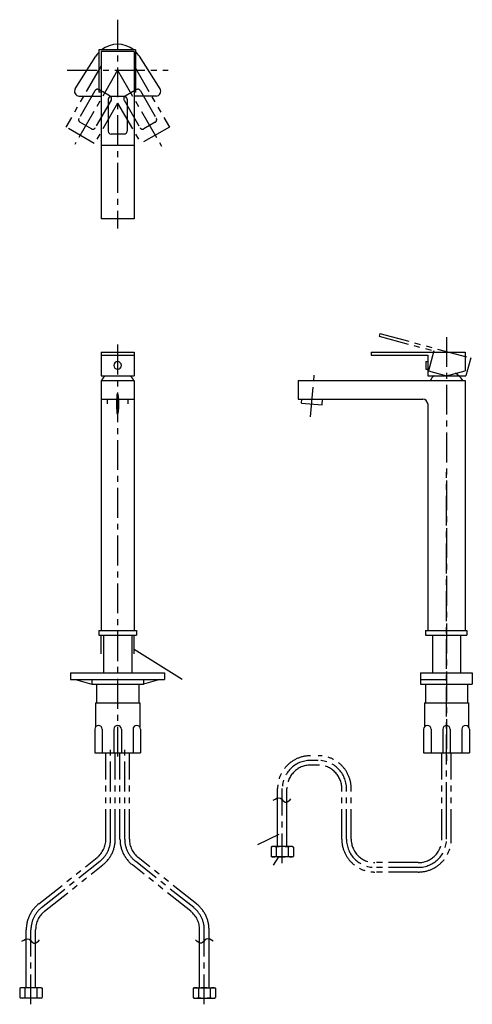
# Model space of a CAD drawing. Header units: millimetres. Extents: x -454 to 28, y -393 to 655.
import ezdxf

# ---------------------------------------------------------------- set-up
doc = ezdxf.new("R2010")
doc.units = ezdxf.units.MM
doc.linetypes.add('CENTER', pattern=[50.8, 31.75, -6.35, 6.35, -6.35])
doc.linetypes.add('PHANTOM', pattern=[63.5, 31.75, -6.35, 6.35, -6.35, 6.35, -6.35])
doc.styles.get("Standard").update_dxf_attribs({"font": 'txt.shx', "bigfont": 'bigfont.shx'})
doc.dimstyles.new('ISO-25', dxfattribs={"dimtxt": 2.5, "dimasz": 2.5, "dimexe": 1.25, "dimexo": 0.625, "dimtad": 1, "dimtxsty": 'Standard', "dimcen": 2.5, "dimadec": 0, "dimazin": 0, "dimtfac": 1, "dimtmove": 0, "dimatfit": 3, "dimfxl": 1, "dimarcsym": 0})

msp = doc.modelspace()

# ---------------------------------------------------------------- linework, layer by layer
at = {"color": 7, "linetype": 'CENTER'}
for p, q in [((-350, 654.670383), (-350, 432.561225)), ((-403.670383, 601), (-296.329617, 601)), ((-350, 601), (-395.726268, 521.79978)), ((-350, 601), (-303.412256, 520.307661)), ((0, 317.160062), (0, -134.139104)), ((-350, 309.152471), (-350, -130.814844)), ((-144.628948, 232.38104), (-140.451642, 280.127867)), ((0, -188.157929), (0, 173.507415)), ((-357.5, -216.831007), (-357.5, -121.706791)), ((-342.5, -216.831007), (-342.5, -121.706791)), ((-136.406857, -133.146094), (-144.762152, -133.146094)), ((-174.762152, -242.501718), (-174.762152, -163.146094)), ((-106.406857, -216.831007), (-106.406857, -163.146094)), ((0, -216.831007), (0, -163.146094)), ((-430.926392, -289.658945), (-368.83576, -240.318155)), ((-269.073608, -289.658945), (-331.16424, -240.318155)), ((-30, -246.831007), (-76.406857, -246.831007)), ((-442.262152, -392.501718), (-442.262152, -313.146094)), ((-257.737848, -392.501718), (-257.737848, -313.146094))]:
    msp.add_line(p, q, dxfattribs=at)
at = {"color": 7, "linetype": 'CONTINUOUS'}
for p, q in [((-370, 622.5), (-370, 577.5)), ((-331, 622.5), (-370, 622.5)), ((-332.5, 621), (-367.5, 621)), ((-367.5, 621), (-367.5, 443)), ((-332.5, 621), (-332.5, 443)), ((-331, 622.5), (-331, 577.5)), ((-395.13174, 581.177543), (-373.224568, 615.726488)), ((-304.86826, 581.177543), (-326.775432, 615.726488)), ((-367.5, 577.5), (-370, 577.5)), ((-331, 577.5), (-332.5, 577.5)), ((-390.909091, 573.5), (-367.5, 573.5)), ((-360, 570), (-360, 536)), ((-343, 573), (-357, 573)), ((-340, 570), (-340, 536)), ((-309.090909, 573.5), (-332.5, 573.5)), ((-343, 533), (-357, 533)), ((-332.5, 521), (-367.5, 521)), ((-332.5, 443), (-367.5, 443)), ((-367.5, 301), (-332.5, 301)), ((-367.5, 301), (-367.5, 276)), ((-367.5, 298), (-332.5, 298)), ((-332.5, 301), (-332.5, 276)), ((-80, 301), (20, 301)), ((-80, 301), (-80, 298)), ((-80, 298), (-20, 298)), ((-20, 298), (-20, 276)), ((20, 301), (20, 281.358984)), ((-22, 291), (-22, 283)), ((-22, 291), (-20, 291)), ((-22, 283), (-20, 283)), ((-367.5, 276), (-332.5, 276)), ((-20, 276), (0, 276)), ((0, 276), (20, 281.358984)), ((-367.5, 271), (-367.5, 5)), ((-367.5, 271), (-332.5, 271)), ((-332.5, 271), (-332.5, 5)), ((-158, 271), (20, 271)), ((-158, 271), (-158, 251)), ((20, 271), (20, 5)), ((-367.5, 251), (-332.5, 251)), ((-361, 251), (-361, 246)), ((-339, 251), (-339, 246)), ((-158, 251), (-25, 251)), ((-154.395585, 246.958713), (-154.042018, 251)), ((-154.395585, 246.958713), (-132.479302, 245.041287)), ((-132.479302, 245.041287), (-131.957982, 251)), ((-20, 246), (-20, 5)), ((-370, 5), (-330, 5)), ((-370, 5), (-370, 0)), ((-370, 0), (-330, 0)), ((-365, 0), (-365, -40)), ((-335, 0), (-335, -40)), ((-330, 5), (-330, 0)), ((-22.5, 5), (21.5, 5)), ((-22.5, 5), (-22.5, 0)), ((-22.5, 0), (21.5, 0)), ((-15, 0), (-15, -40)), ((15, 0), (15, -40)), ((21.5, 5), (21.5, 0)), ((-400, -40), (-300, -40)), ((-400, -40), (-400, -47)), ((-300, -40), (-300, -47)), ((-27.5, -40), (27.5, -40)), ((-27.5, -40), (-27.5, -52)), ((27.5, -40), (27.5, -52)), ((-400, -47), (-300, -47)), ((-395, -47), (-377.5, -52)), ((-377.5, -47), (-377.5, -52)), ((-377.5, -52), (-322.5, -52)), ((-372.5, -52), (-372.5, -72)), ((-327.5, -52), (-327.5, -72)), ((-322.5, -47), (-322.5, -52)), ((-305, -47), (-322.5, -52)), ((-27.5, -47), (0, -47)), ((-27.5, -52), (27.5, -52)), ((-22.5, -52), (-22.5, -72)), ((22.5, -52), (22.5, -72)), ((-373.5, -72), (-373.5, -97.532702)), ((-373.5, -72), (-326.5, -72)), ((-326.5, -72), (-326.5, -97.532702)), ((-23.5, -72), (23.5, -72)), ((-23.5, -72), (-23.5, -97.532702)), ((23.5, -72), (23.5, -97.532702)), ((-374.351597, -100), (-374.351597, -125)), ((-366.351597, -100), (-366.351597, -125)), ((-354, -100), (-354, -125)), ((-346, -100), (-346, -125)), ((-333.648403, -100), (-333.648403, -125)), ((-325.648403, -100), (-325.648403, -125)), ((-24.351597, -100), (-24.351597, -125)), ((-16.351597, -100), (-16.351597, -125)), ((-4, -100), (-4, -125)), ((4, -100), (4, -125)), ((16.351597, -100), (16.351597, -125)), ((24.351597, -100), (24.351597, -125)), ((-374.351597, -125), (-325.648403, -125)), ((-24.351597, -125), (24.351597, -125)), ((-179.762152, -224.831007), (-179.762152, -173.16653)), ((-169.762152, -224.831007), (-169.762152, -177.278557)), ((-185.762152, -224.831007), (-186.762152, -225.408357)), ((-186.762152, -225.408357), (-186.762152, -235.253656)), ((-163.762152, -224.831007), (-185.762152, -224.831007)), ((-181.113005, -225.408357), (-181.113005, -235.253656)), ((-168.411299, -225.408357), (-168.411299, -235.253656)), ((-163.762152, -224.831007), (-162.762152, -225.408357)), ((-162.762152, -225.408357), (-162.762152, -235.253656)), ((-185.762152, -235.831007), (-186.762152, -235.253656)), ((-163.762152, -235.831007), (-185.762152, -235.831007)), ((-163.762152, -235.831007), (-162.762152, -235.253656)), ((-447.262152, -374.831007), (-447.262152, -323.16653)), ((-252.737848, -374.831007), (-252.737848, -323.16653)), ((-437.262152, -374.831007), (-437.262152, -327.278557)), ((-262.737848, -374.831007), (-262.737848, -327.278557)), ((-453.262152, -374.831007), (-454.262152, -375.408357)), ((-454.262152, -375.408357), (-454.262152, -385.253656)), ((-431.262152, -374.831007), (-453.262152, -374.831007)), ((-448.613005, -375.408357), (-448.613005, -385.253656)), ((-435.911299, -375.408357), (-435.911299, -385.253656)), ((-431.262152, -374.831007), (-430.262152, -375.408357)), ((-430.262152, -375.408357), (-430.262152, -385.253656)), ((-268.737848, -374.831007), (-269.737848, -375.408357)), ((-269.737848, -375.408357), (-269.737848, -385.253656)), ((-268.737848, -374.831007), (-246.737848, -374.831007)), ((-264.088701, -375.408357), (-264.088701, -385.253656)), ((-251.386995, -375.408357), (-251.386995, -385.253656)), ((-246.737848, -374.831007), (-245.737848, -375.408357)), ((-245.737848, -375.408357), (-245.737848, -385.253656)), ((-453.262152, -385.831007), (-454.262152, -385.253656)), ((-431.262152, -385.831007), (-453.262152, -385.831007)), ((-431.262152, -385.831007), (-430.262152, -385.253656)), ((-268.737848, -385.831007), (-269.737848, -385.253656)), ((-268.737848, -385.831007), (-246.737848, -385.831007)), ((-246.737848, -385.831007), (-245.737848, -385.253656))]:
    msp.add_line(p, q, dxfattribs=at)
at = {"color": 7, "linetype": 'PHANTOM'}
for p, q in [((-367.5, 605.689111), (-405.155445, 540.467968)), ((-332.5, 605.689111), (-294.844555, 540.467968)), ((-374.160254, 579.153212), (-391.160254, 549.708349)), ((-357.937822, 573.251289), (-370.062178, 580.251289)), ((-329.937822, 580.251289), (-342.062178, 573.251289)), ((-325.839746, 579.153212), (-308.839746, 549.708349)), ((-350, 566), (-374.844555, 522.967968)), ((-356.839746, 569.153212), (-373.839746, 539.708349)), ((-350, 566), (-325.155445, 522.967968)), ((-343.160254, 569.153212), (-326.160254, 539.708349)), ((-377.937822, 538.610273), (-390.062178, 545.610273)), ((-309.937822, 545.610273), (-322.062178, 538.610273)), ((-374.844555, 522.967968), (-405.155445, 540.467968)), ((-294.844555, 540.467968), (-325.155445, 522.967968)), ((-70.80359, 320.853669), (-71.580047, 317.955892)), ((-71.580047, 317.955892), (-13.624498, 302.426749)), ((-70.80359, 320.853669), (25.788993, 294.971765)), ((-13.624498, 302.426749), (-19.318517, 281.176381)), ((25.788993, 294.971765), (20.705524, 276)), ((-19.318517, 281.176381), (0, 276)), ((0, 276), (20.705524, 276)), ((-367.5, -19.738728), (-367.5, 0)), ((-332.5, -19.738728), (-332.5, 0)), ((-362.5, -216.831007), (-362.5, -125)), ((-352.5, -216.831007), (-352.5, -125)), ((-347.5, -216.831007), (-347.5, -125)), ((-337.5, -216.831007), (-337.5, -125)), ((-5, -216.831007), (-5, -125)), ((5, -216.831007), (5, -125)), ((-136.406857, -138.146094), (-144.762152, -138.146094)), ((-179.762152, -173.16653), (-179.762152, -163.146094)), ((-169.762152, -177.278557), (-169.762152, -163.146094)), ((-111.406857, -216.831007), (-111.406857, -163.146094)), ((-101.406857, -216.831007), (-101.406857, -163.146094)), ((-434.037098, -285.744421), (-371.946467, -236.40363)), ((-265.962902, -285.744421), (-328.053533, -236.40363)), ((-427.815685, -293.57347), (-365.725053, -244.23268)), ((-272.184315, -293.57347), (-334.274947, -244.23268)), ((-30, -241.831007), (-76.406857, -241.831007)), ((-30, -251.831007), (-76.406857, -251.831007)), ((-447.262152, -323.16653), (-447.262152, -313.146094)), ((-437.262152, -327.278557), (-437.262152, -313.146094)), ((-262.737848, -327.278557), (-262.737848, -313.146094)), ((-252.737848, -323.16653), (-252.737848, -313.146094))]:
    msp.add_line(p, q, dxfattribs=at)
at = {"color": 7, "linetype": 'CONTINUOUS'}
for centre, radius, start, end in [((-350, 601), 27.5, 51.427348, 128.572647), ((-350, 601), 27.5, 136.658238, 147.621583), ((-350, 601), 27.5, 32.378412, 46.297884), ((-390.909091, 578.5), 5, 147.621583, 269.999992), ((-309.090909, 578.5), 5, -89.999997, 32.378412), ((-357, 570), 3, 89.999997, 179.999995), ((-343, 570), 3, 0, 89.999997), ((-357, 536), 3, -179.999995, -89.999997), ((-343, 536), 3, -89.999997, 0), ((-350, 287), 4, 0, 359.99999), ((-350, 261), 20, 131.409618, 149.999996), ((-350, 261), 20, 29.999999, 48.590377), ((0, 261), 20, 131.409618, 149.999996), ((0, 261), 20, 29.999999, 61.422644), ((-25, 246), 5, 0, 89.999997), ((-370.351597, -100), 4, 0, 179.999995), ((-350, -100), 4, 0, 179.999995), ((-329.648403, -100), 4, 0, 179.999995), ((-20.351597, -100), 4, 0, 179.999995), ((0, -100), 4, 0, 179.999995), ((20.351597, -100), 4, 0, 179.999995), ((-183.937578, -232.029019), 7.198012, 66.895446, 113.104549), ((-174.762152, -260.049373), 35.218366, 79.61114, 100.388855), ((-165.586725, -232.029019), 7.198012, 66.895446, 113.104549), ((-183.937578, -228.632994), 7.198012, -113.104549, -66.895446), ((-174.762152, -200.61264), 35.218366, -100.388855, -79.61114), ((-165.586725, -228.632994), 7.198012, -113.104549, -66.895446), ((-451.437578, -382.029019), 7.198012, 66.895446, 113.104549), ((-442.262152, -410.049373), 35.218366, 79.61114, 100.388855), ((-433.086725, -382.029019), 7.198012, 66.895446, 113.104549), ((-266.913275, -382.029019), 7.198012, 66.895446, 113.104549), ((-257.737848, -410.049373), 35.218366, 79.61114, 100.388855), ((-248.562422, -382.029019), 7.198012, 66.895446, 113.104549), ((-451.437578, -378.632994), 7.198012, -113.104549, -66.895446), ((-442.262152, -350.61264), 35.218366, -100.388855, -79.61114), ((-433.086725, -378.632994), 7.198012, -113.104549, -66.895446), ((-266.913275, -378.632994), 7.198012, -113.104549, -66.895446), ((-257.737848, -350.61264), 35.218366, -100.388855, -79.61114), ((-248.562422, -378.632994), 7.198012, -113.104549, -66.895446)]:
    msp.add_arc(centre, radius, start, end, dxfattribs=at)
at = {"color": 7, "linetype": 'PHANTOM'}
for centre, radius, start, end in [((-371.562178, 577.653212), 3, 59.999998, 149.999996), ((-328.437822, 577.653212), 3, 29.999999, 119.999997), ((-359.437822, 570.653212), 3, -29.999999, 59.999998), ((-340.562178, 570.653212), 3, 119.999997, 209.999994), ((-388.562178, 548.208349), 3, 149.999996, 239.999993), ((-311.437822, 548.208349), 3, -59.999998, 29.999999), ((-376.437822, 541.208349), 3, -119.999997, -29.999999), ((-323.562178, 541.208349), 3, -149.999996, -59.999998), ((-144.762152, -163.146094), 35, 89.999997, 179.999995), ((-136.406857, -163.146094), 35, 0, 89.999997), ((-144.762152, -163.146094), 25, 89.999997, 179.999995), ((-136.406857, -163.146094), 25, 0, 89.999997), ((-387.5, -216.831007), 25, -51.527327, 0), ((-387.5, -216.831007), 35, -51.527326, 0), ((-312.5, -216.831007), 35, -179.999995, -128.472669), ((-312.5, -216.831007), 25, -179.999995, -128.472668), ((-76.406857, -216.831007), 35, -179.999995, -89.999997), ((-76.406857, -216.831007), 25, -179.999995, -89.999997), ((-30, -216.831007), 25, -89.999997, 0), ((-30, -216.831007), 35, -89.999997, 0), ((-412.262152, -313.146094), 35, 128.472672, 179.999995), ((-287.737848, -313.146094), 35, 0, 51.527323), ((-412.262152, -313.146094), 25, 128.472672, 179.999995), ((-287.737848, -313.146094), 25, 0, 51.527323)]:
    msp.add_arc(centre, radius, start, end, dxfattribs=at)
at = {"color": 7, "linetype": 'CENTER'}
for centre, start, end in [((-144.762152, -163.146094), 89.999997, 179.999995), ((-136.406857, -163.146094), 0, 89.999997), ((-387.5, -216.831007), -51.527323, 0), ((-312.5, -216.831007), -179.999995, -128.472672), ((-76.406857, -216.831007), -179.999995, -89.999997), ((-30, -216.831007), -89.999997, 0), ((-412.262152, -313.146094), 128.472672, 179.999995), ((-287.737848, -313.146094), 0, 51.527323)]:
    msp.add_arc(centre, 30, start, end, dxfattribs=at)
at = {"color": 7, "linetype": 'CONTINUOUS'}
msp.add_ellipse((-350, 246), major_axis=(0, -11), ratio=0.087156, start_param=0, end_param=6.283185, dxfattribs=at)
for points, start_tangent, end_tangent in [([(-184.292401, -175.280366), (-176.682383, -173.383907), (-171.598627, -177.479154), (-165.526363, -173.878161)], (0.832209, 0.554462), (0.633896, 0.773418)), ([(-451.792401, -325.280366), (-444.182383, -323.383907), (-439.098627, -327.479154), (-433.026363, -323.878161)], (0.832209, 0.554462), (0.633896, 0.773418)), ([(-248.207599, -325.280366), (-255.817617, -323.383907), (-260.901373, -327.479154), (-266.973637, -323.878161)], (-0.832209, 0.554462), (-0.633896, 0.773418))]:
    msp.add_spline(points, degree=3, dxfattribs=dict(at, start_tangent=start_tangent, end_tangent=end_tangent))

# ---------------------------------------------------------------- leaders
at = {"color": 7}
for points in [[(-332.5, -14.716292), (-281.147023, -46.724474)], [(-178.512152, -212.029624), (-201.248372, -222.815266)], [(-178.742597, -235.831007), (-184.544612, -244.543153)]]:
    msp.add_leader(points, dimstyle='ISO-25', dxfattribs=at)

doc.saveas('drawing.dxf')
